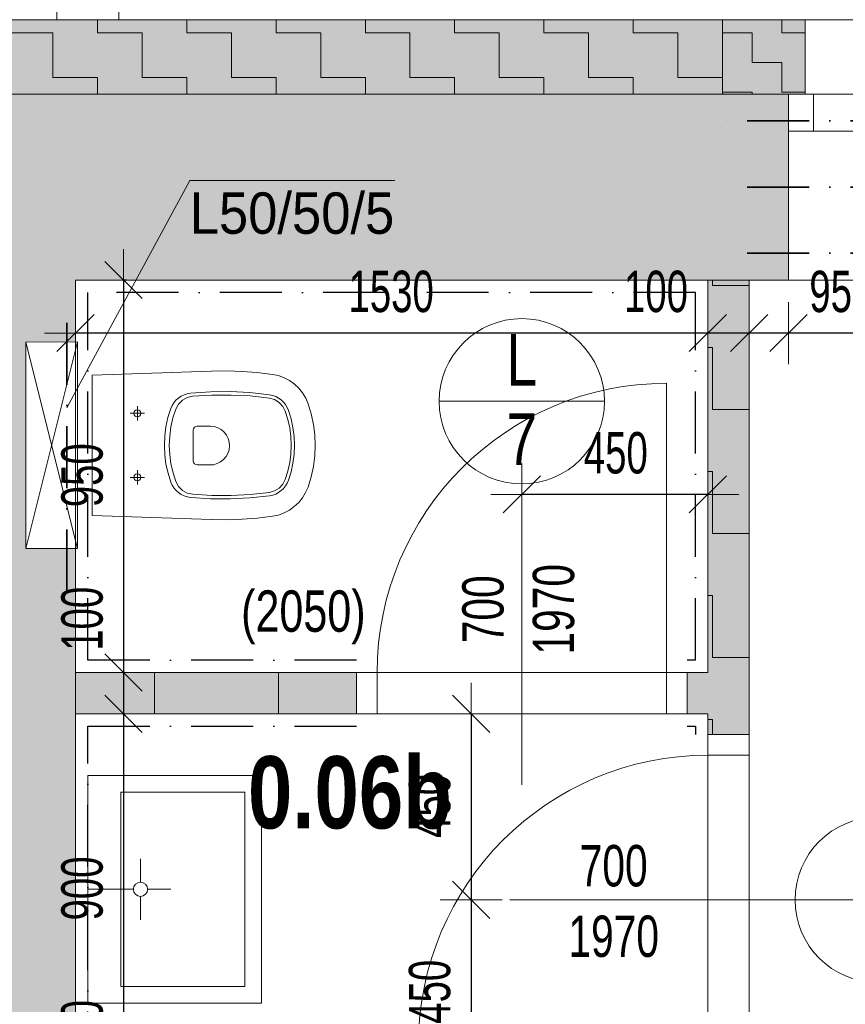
# Model space of a CAD drawing. Header units: millimetres. Extents: x -97971 to 48677, y -63570 to -5533.
# Tile 15 of 65: x -79676 to -77678, y -11639 to -9256. Entities that reach past the tile are written whole.
import ezdxf

# ---------------------------------------------------------------- set-up
doc = ezdxf.new("R2010")
doc.units = ezdxf.units.MM
doc.header["$PDMODE"] = 65
doc.linetypes.add('Carkovana 2x_1', pattern=[200, 150, -50])
doc.linetypes.add('Cerchovana_1', pattern=[250, 150, -50, 0, -50])
for name, color, linetype, lineweight in [('XR$1$1.PP - NÁVRH_1', 7, 'Continuous', 25), ('XR$2$KOTY_1', 7, 'Continuous', 25), ('XR$3$ZAŘIZOVÁKY_1', 7, 'Continuous', 25), ('XR$4$VÝPLNĚ_1', 7, 'Continuous', 25), ('XR$6$VÝROBKY ___1', 7, 'Continuous', 25), ('XR$7$FILING ___1', 7, 'Continuous', 25)]:
    doc.layers.add(name, color=color, linetype=linetype, lineweight=lineweight)
doc.styles.add('ARIAL', font='ARIAL.TTF')
doc.styles.add('Arial Black', font='Arial Black')
doc.styles.add('ARIALNARROW', font='ARIALN.TTF')
doc.dimstyles.new('DIMSTYLE_3', dxfattribs={"dimtxt": 100, "dimasz": 150, "dimexe": 0, "dimexo": 0, "dimgap": 50, "dimtad": 2, "dimdec": 0, "dimrnd": 5, "dimzin": 12, "dimdsep": 46, "dimtxsty": 'ARIALNARROW', "dimblk1": 'ALL_ML_STRICH', "dimblk2": 'ALL_ML_STRICH', "dimsah": 1, "dimcen": 0, "dimclrd": 6, "dimclre": 6, "dimclrt": 6, "dimadec": 0, "dimazin": 0, "dimtfac": 1, "dimtdec": 0, "dimtix": 1, "dimtmove": 2, "dimatfit": 3, "dimfxl": 0, "dimtzin": 0, "dimlwd": 0, "dimlwe": 13, "dimarcsym": 0})
doc.dimstyles.new('DIMSTYLE_5', dxfattribs={"dimtxt": 100, "dimasz": 150, "dimexe": 0, "dimexo": 0, "dimgap": 50, "dimtad": 2, "dimdec": 0, "dimrnd": 5, "dimzin": 12, "dimdsep": 46, "dimtxsty": 'ARIALNARROW', "dimblk1": 'ALL_ML_STRICH', "dimblk2": 'ALL_ML_STRICH', "dimsah": 1, "dimcen": 0, "dimclrd": 6, "dimclre": 6, "dimclrt": 6, "dimadec": 0, "dimazin": 0, "dimtfac": 1, "dimtdec": 0, "dimtix": 1, "dimtmove": 2, "dimatfit": 3, "dimfxl": 0, "dimtvp": 1.2, "dimtzin": 0, "dimlwd": 0, "dimlwe": 13, "dimarcsym": 0})
pattern_1 = [(0, (300, 300), (150, 150), [150, -150]), (90, (300, 300), (-150, 150), [150, -150])]
pattern_2 = [(0, (216, 216), (108, 108), [108, -108]), (90, (216, 216), (-108, 108), [108, -108])]

# ---------------------------------------------------------------- blocks, each defined once
blk = doc.blocks.new('ALL_ML_STRICH')
at = {"color": 0, "linetype": 'ByBlock', "lineweight": -2}
for p, q in [((0, -0.5), (0, 0.5)), ((-0.3, -0.3), (0.3, 0.3)), ((-1, 0), (0.5, 0))]:
    blk.add_line(p, q, dxfattribs=at)
blk = doc.blocks.new('*D237')
at = {"layer": 'DEFPOINTS', "color": 6, "linetype": 'Continuous', "lineweight": 13}
for p in [(-79424.9, -9886.3), (-79018.2, -9886.3), (-79027, -10836.3)]:
    blk.add_point(p, dxfattribs=at)
at = {"layer": 'XR$2$KOTY_1', "color": 6, "linetype": 'Continuous', "lineweight": -2}
for p, q in [((-79418.2, -9886.3), (-79424.9, -9886.3)), ((-79424.9, -9886.3), (-79424.9, -10836.3)), ((-79427, -10836.3), (-79424.9, -10836.3))]:
    blk.add_line(p, q, dxfattribs=at)
at = {"layer": 'XR$2$KOTY_1', "color": 6, "linetype": 'Continuous', "lineweight": 13, "xscale": 150, "yscale": 150, "zscale": 150}
for p, rotation in [((-79424.9, -9886.3), 90), ((-79424.9, -10836.3), 270)]:
    blk.add_blockref('ALL_ML_STRICH', p, dxfattribs=dict(at, rotation=rotation))
at = {"layer": 'XR$2$KOTY_1', "color": 6, "linetype": 'Continuous', "lineweight": 13, "insert": (-79524.9, -10358.8), "char_height": 100, "width": 243.429, "attachment_point": 5, "rotation": 90, "style": 'ARIALNARROW'}
blk.add_mtext('\\W0.81;\\A1;{950}', dxfattribs=at)
blk = doc.blocks.new('*D238')
at = {"layer": 'DEFPOINTS', "color": 6, "linetype": 'Continuous', "lineweight": 13}
for p in [(-79424.9, -10836.3), (-79027, -10836.3), (-79027, -10936.3)]:
    blk.add_point(p, dxfattribs=at)
at = {"layer": 'XR$2$KOTY_1', "color": 6, "linetype": 'Continuous', "lineweight": -2}
for p, q in [((-79427, -10836.3), (-79424.9, -10836.3)), ((-79424.9, -10836.3), (-79424.9, -10936.3)), ((-79427, -10936.3), (-79424.9, -10936.3))]:
    blk.add_line(p, q, dxfattribs=at)
at = {"layer": 'XR$2$KOTY_1', "color": 6, "linetype": 'Continuous', "lineweight": 13, "xscale": 150, "yscale": 150, "zscale": 150}
for p, rotation in [((-79424.9, -10836.3), 90), ((-79424.9, -10936.3), 270)]:
    blk.add_blockref('ALL_ML_STRICH', p, dxfattribs=dict(at, rotation=rotation))
at = {"layer": 'XR$2$KOTY_1', "color": 6, "linetype": 'Continuous', "lineweight": 13, "insert": (-79524.9, -10706.1), "char_height": 100, "width": 243.429, "attachment_point": 5, "rotation": 90, "style": 'ARIALNARROW'}
blk.add_mtext('\\W0.81;\\A1;{100}', dxfattribs=at)
blk = doc.blocks.new('*D239')
at = {"layer": 'DEFPOINTS', "color": 6, "linetype": 'Continuous', "lineweight": 13}
for p in [(-79424.9, -10936.3), (-79027, -10936.3), (-79027, -11836.3)]:
    blk.add_point(p, dxfattribs=at)
at = {"layer": 'XR$2$KOTY_1', "color": 6, "linetype": 'Continuous', "lineweight": -2}
for p, q in [((-79427, -10936.3), (-79424.9, -10936.3)), ((-79424.9, -10936.3), (-79424.9, -11836.3)), ((-79427, -11836.3), (-79424.9, -11836.3))]:
    blk.add_line(p, q, dxfattribs=at)
at = {"layer": 'XR$2$KOTY_1', "color": 6, "linetype": 'Continuous', "lineweight": 13, "xscale": 150, "yscale": 150, "zscale": 150}
for p, rotation in [((-79424.9, -10936.3), 90), ((-79424.9, -11836.3), 270)]:
    blk.add_blockref('ALL_ML_STRICH', p, dxfattribs=dict(at, rotation=rotation))
at = {"layer": 'XR$2$KOTY_1', "color": 6, "linetype": 'Continuous', "lineweight": 13, "insert": (-79524.9, -11358.8), "char_height": 100, "width": 243.429, "attachment_point": 5, "rotation": 90, "style": 'ARIALNARROW'}
blk.add_mtext('\\W0.81;\\A1;{900}', dxfattribs=at)
blk = doc.blocks.new('*D240')
at = {"layer": 'DEFPOINTS', "color": 6, "linetype": 'Continuous', "lineweight": 13}
for p in [(-79424.9, -11836.3), (-79027, -11836.3), (-79027, -11936.3)]:
    blk.add_point(p, dxfattribs=at)
at = {"layer": 'XR$2$KOTY_1', "color": 6, "linetype": 'Continuous', "lineweight": -2}
for p, q in [((-79427, -11836.3), (-79424.9, -11836.3)), ((-79424.9, -11836.3), (-79424.9, -11936.3)), ((-79427, -11936.3), (-79424.9, -11936.3))]:
    blk.add_line(p, q, dxfattribs=at)
at = {"layer": 'XR$2$KOTY_1', "color": 6, "linetype": 'Continuous', "lineweight": 13, "xscale": 150, "yscale": 150, "zscale": 150}
for p, rotation in [((-79424.9, -11836.3), 90), ((-79424.9, -11936.3), 270)]:
    blk.add_blockref('ALL_ML_STRICH', p, dxfattribs=dict(at, rotation=rotation))
at = {"layer": 'XR$2$KOTY_1', "color": 6, "linetype": 'Continuous', "lineweight": 13, "insert": (-79524.9, -11706.1), "char_height": 100, "width": 243.429, "attachment_point": 5, "rotation": 90, "style": 'ARIALNARROW'}
blk.add_mtext('\\W0.81;\\A1;{100}', dxfattribs=at)
blk = doc.blocks.new('*D262')
at = {"layer": 'DEFPOINTS', "color": 6, "linetype": 'Continuous', "lineweight": 13}
for p in [(-71886.3, -7250), (-71886.3, -9256.3), (-79991.3, -9436.3)]:
    blk.add_point(p, dxfattribs=at)
at = {"layer": 'XR$2$KOTY_1', "color": 6, "linetype": 'Continuous', "lineweight": -2}
for p, q in [((-79991.3, -7538.2), (-79991.3, -7250)), ((-71886.3, -7250), (-79991.3, -7250)), ((-71886.3, -7538.2), (-71886.3, -7250))]:
    blk.add_line(p, q, dxfattribs=at)
at = {"layer": 'XR$2$KOTY_1', "color": 6, "linetype": 'Continuous', "lineweight": 13, "xscale": 150, "yscale": 150, "zscale": 150}
for p, rotation in [((-79991.3, -7250), 180), ((-71886.3, -7250), 360)]:
    blk.add_blockref('ALL_ML_STRICH', p, dxfattribs=dict(at, rotation=rotation))
at = {"layer": 'XR$2$KOTY_1', "color": 6, "linetype": 'Continuous', "lineweight": 13, "insert": (-75939.9, -7150), "char_height": 100, "width": 324.571, "attachment_point": 5, "style": 'ARIALNARROW'}
blk.add_mtext('\\W0.81;\\A1;{8105}', dxfattribs=at)
blk = doc.blocks.new('*D297')
at = {"layer": 'DEFPOINTS', "color": 6, "linetype": 'Continuous', "lineweight": 13}
for p in [(-76965.7, -7712.7), (-77815.7, -9886.3), (-76965.7, -9886.3)]:
    blk.add_point(p, dxfattribs=at)
at = {"layer": 'XR$2$KOTY_1', "color": 6, "linetype": 'Continuous', "lineweight": -2}
for p, q in [((-77815.7, -8262.3), (-77815.7, -7712.7)), ((-76965.7, -7712.7), (-77815.7, -7712.7)), ((-76965.7, -8262.3), (-76965.7, -7712.7))]:
    blk.add_line(p, q, dxfattribs=at)
at = {"layer": 'XR$2$KOTY_1', "color": 6, "linetype": 'Continuous', "lineweight": 13, "xscale": 150, "yscale": 150, "zscale": 150}
for p, rotation in [((-77815.7, -7712.7), 180), ((-76965.7, -7712.7), 360)]:
    blk.add_blockref('ALL_ML_STRICH', p, dxfattribs=dict(at, rotation=rotation))
at = {"layer": 'XR$2$KOTY_1', "color": 6, "linetype": 'Continuous', "lineweight": 13, "insert": (-77388.2, -7612.7), "char_height": 100, "width": 243.429, "attachment_point": 5, "style": 'ARIALNARROW'}
blk.add_mtext('\\W0.81;\\A1;{850}', dxfattribs=at)
at = {"layer": 'XR$2$KOTY_1', "color": 6, "linetype": 'Continuous', "lineweight": 13, "insert": (-77669.9, -7962.7), "char_height": 100, "width": 5, "attachment_point": 1, "rotation": 180, "line_spacing_factor": 0.60241, "style": 'ARIALNARROW'}
blk.add_mtext('\\W0.81;1150(1250)', dxfattribs=at)
blk = doc.blocks.new('*D298')
at = {"layer": 'DEFPOINTS', "color": 6, "linetype": 'Continuous', "lineweight": 13}
for p in [(-77815.7, -7712.7), (-79991.3, -9436.3), (-77815.7, -9886.3)]:
    blk.add_point(p, dxfattribs=at)
at = {"layer": 'XR$2$KOTY_1', "color": 6, "linetype": 'Continuous', "lineweight": -2}
for p, q in [((-79991.3, -8262.3), (-79991.3, -7712.7)), ((-77815.7, -7712.7), (-79991.3, -7712.7)), ((-77815.7, -8262.3), (-77815.7, -7712.7))]:
    blk.add_line(p, q, dxfattribs=at)
at = {"layer": 'XR$2$KOTY_1', "color": 6, "linetype": 'Continuous', "lineweight": 13, "xscale": 150, "yscale": 150, "zscale": 150}
for p, rotation in [((-79991.3, -7712.7), 180), ((-77815.7, -7712.7), 360)]:
    blk.add_blockref('ALL_ML_STRICH', p, dxfattribs=dict(at, rotation=rotation))
at = {"layer": 'XR$2$KOTY_1', "color": 6, "linetype": 'Continuous', "lineweight": 13, "insert": (-78904.6, -7612.7), "char_height": 100, "width": 324.571, "attachment_point": 5, "style": 'ARIALNARROW'}
blk.add_mtext('\\W0.81;\\A1;{2175}', dxfattribs=at)
blk = doc.blocks.new('*D330')
at = {"layer": 'DEFPOINTS', "color": 6, "linetype": 'Continuous', "lineweight": 13}
for p in [(-78583.8, -10936.3), (-78461.3, -10936.3), (-78489.9, -11386.3)]:
    blk.add_point(p, dxfattribs=at)
at = {"layer": 'XR$2$KOTY_1', "color": 6, "linetype": 'Continuous', "lineweight": -2}
for p, q in [((-78583.8, -10936.3), (-78583.8, -10936.3)), ((-78583.8, -10936.3), (-78583.8, -11386.3)), ((-78583.8, -11386.3), (-78583.8, -11386.3))]:
    blk.add_line(p, q, dxfattribs=at)
at = {"layer": 'XR$2$KOTY_1', "color": 6, "linetype": 'Continuous', "lineweight": 13, "xscale": 150, "yscale": 150, "zscale": 150}
for p, rotation in [((-78583.8, -10936.3), 90), ((-78583.8, -11386.3), 270)]:
    blk.add_blockref('ALL_ML_STRICH', p, dxfattribs=dict(at, rotation=rotation))
at = {"layer": 'XR$2$KOTY_1', "color": 6, "linetype": 'Continuous', "lineweight": 13, "insert": (-78683.8, -11158.8), "char_height": 100, "width": 243.429, "attachment_point": 5, "rotation": 90, "style": 'ARIALNARROW'}
blk.add_mtext('\\W0.81;\\A1;{450}', dxfattribs=at)
blk = doc.blocks.new('*D331')
at = {"layer": 'DEFPOINTS', "color": 6, "linetype": 'Continuous', "lineweight": 13}
for p in [(-78583.8, -11386.3), (-78489.9, -11386.3), (-78482.8, -11836.3)]:
    blk.add_point(p, dxfattribs=at)
at = {"layer": 'XR$2$KOTY_1', "color": 6, "linetype": 'Continuous', "lineweight": -2}
for p, q in [((-78583.8, -11386.3), (-78583.8, -11386.3)), ((-78583.8, -11386.3), (-78583.8, -11836.3)), ((-78583.8, -11836.3), (-78583.8, -11836.3))]:
    blk.add_line(p, q, dxfattribs=at)
at = {"layer": 'XR$2$KOTY_1', "color": 6, "linetype": 'Continuous', "lineweight": 13, "xscale": 150, "yscale": 150, "zscale": 150}
for p, rotation in [((-78583.8, -11386.3), 90), ((-78583.8, -11836.3), 270)]:
    blk.add_blockref('ALL_ML_STRICH', p, dxfattribs=dict(at, rotation=rotation))
at = {"layer": 'XR$2$KOTY_1', "color": 6, "linetype": 'Continuous', "lineweight": 13, "insert": (-78683.8, -11608.8), "char_height": 100, "width": 243.429, "attachment_point": 5, "rotation": 90, "style": 'ARIALNARROW'}
blk.add_mtext('\\W0.81;\\A1;{450}', dxfattribs=at)
blk = doc.blocks.new('*D332')
at = {"layer": 'DEFPOINTS', "color": 6, "linetype": 'Continuous', "lineweight": 13}
for p in [(-78011.3, -10377.5), (-78461.3, -10393.3), (-78011.3, -10405.1)]:
    blk.add_point(p, dxfattribs=at)
at = {"layer": 'XR$2$KOTY_1', "color": 6, "linetype": 'Continuous', "lineweight": -2}
for p, q in [((-78461.3, -10405.1), (-78461.3, -10405.1)), ((-78011.3, -10405.1), (-78461.3, -10405.1)), ((-78011.3, -10405.1), (-78011.3, -10405.1))]:
    blk.add_line(p, q, dxfattribs=at)
at = {"layer": 'XR$2$KOTY_1', "color": 6, "linetype": 'Continuous', "lineweight": 13, "xscale": 150, "yscale": 150, "zscale": 150}
for p, rotation in [((-78461.3, -10405.1), 180), ((-78011.3, -10405.1), 360)]:
    blk.add_blockref('ALL_ML_STRICH', p, dxfattribs=dict(at, rotation=rotation))
at = {"layer": 'XR$2$KOTY_1', "color": 6, "linetype": 'Continuous', "lineweight": 13, "insert": (-78233.8, -10305.1), "char_height": 100, "width": 243.429, "attachment_point": 5, "style": 'ARIALNARROW'}
blk.add_mtext('\\W0.81;\\A1;{450}', dxfattribs=at)
blk = doc.blocks.new('*D355')
at = {"layer": 'DEFPOINTS', "color": 6, "linetype": 'Continuous', "lineweight": 13}
for p in [(-77815.7, -9886.3), (-76965.7, -9886.3), (-76965.7, -10014.6)]:
    blk.add_point(p, dxfattribs=at)
at = {"layer": 'XR$2$KOTY_1', "color": 6, "linetype": 'Continuous', "lineweight": -2}
for p, q in [((-77815.7, -10014.6), (-77815.7, -10014.6)), ((-76965.7, -10014.6), (-77815.7, -10014.6)), ((-76965.7, -10014.6), (-76965.7, -10014.6))]:
    blk.add_line(p, q, dxfattribs=at)
at = {"layer": 'XR$2$KOTY_1', "color": 6, "linetype": 'Continuous', "lineweight": 13, "xscale": 150, "yscale": 150, "zscale": 150}
for p, rotation in [((-77815.7, -10014.6), 180), ((-76965.7, -10014.6), 360)]:
    blk.add_blockref('ALL_ML_STRICH', p, dxfattribs=dict(at, rotation=rotation))
at = {"layer": 'XR$2$KOTY_1', "color": 6, "linetype": 'Continuous', "lineweight": 13, "insert": (-77388.2, -9914.6), "char_height": 100, "width": 243.429, "attachment_point": 5, "style": 'ARIALNARROW'}
blk.add_mtext('\\W0.81;\\A1;{850}', dxfattribs=at)
blk = doc.blocks.new('*D356')
at = {"layer": 'DEFPOINTS', "color": 6, "linetype": 'Continuous', "lineweight": 13}
for p in [(-77911.3, -9886.3), (-77815.7, -9886.3), (-77815.7, -10014.6)]:
    blk.add_point(p, dxfattribs=at)
at = {"layer": 'XR$2$KOTY_1', "color": 6, "linetype": 'Continuous', "lineweight": -2}
for p, q in [((-77911.3, -10014.6), (-77911.3, -10014.6)), ((-77815.7, -10014.6), (-77911.3, -10014.6)), ((-77815.7, -10014.6), (-77815.7, -10014.6))]:
    blk.add_line(p, q, dxfattribs=at)
at = {"layer": 'XR$2$KOTY_1', "color": 6, "linetype": 'Continuous', "lineweight": 13, "xscale": 150, "yscale": 150, "zscale": 150}
for p, rotation in [((-77911.3, -10014.6), 180), ((-77815.7, -10014.6), 360)]:
    blk.add_blockref('ALL_ML_STRICH', p, dxfattribs=dict(at, rotation=rotation))
at = {"layer": 'XR$2$KOTY_1', "color": 6, "linetype": 'Continuous', "lineweight": 13, "insert": (-77713.9, -9914.6), "char_height": 100, "width": 162.286, "attachment_point": 5, "style": 'ARIALNARROW'}
blk.add_mtext('\\W0.81;\\A1;{95}', dxfattribs=at)
blk = doc.blocks.new('*D357')
at = {"layer": 'DEFPOINTS', "color": 6, "linetype": 'Continuous', "lineweight": 13}
for p in [(-78011.3, -9886.3), (-77911.3, -9886.3), (-77911.3, -10014.6)]:
    blk.add_point(p, dxfattribs=at)
at = {"layer": 'XR$2$KOTY_1', "color": 6, "linetype": 'Continuous', "lineweight": -2}
for p, q in [((-78011.3, -10014.6), (-78011.3, -10014.6)), ((-77911.3, -10014.6), (-78011.3, -10014.6)), ((-77911.3, -10014.6), (-77911.3, -10014.6))]:
    blk.add_line(p, q, dxfattribs=at)
at = {"layer": 'XR$2$KOTY_1', "color": 6, "linetype": 'Continuous', "lineweight": 13, "xscale": 150, "yscale": 150, "zscale": 150}
for p, rotation in [((-78011.3, -10014.6), 180), ((-77911.3, -10014.6), 360)]:
    blk.add_blockref('ALL_ML_STRICH', p, dxfattribs=dict(at, rotation=rotation))
at = {"layer": 'XR$2$KOTY_1', "color": 6, "linetype": 'Continuous', "lineweight": 13, "insert": (-78136.5, -9914.6), "char_height": 100, "width": 243.429, "attachment_point": 5, "style": 'ARIALNARROW'}
blk.add_mtext('\\W0.81;\\A1;{100}', dxfattribs=at)
blk = doc.blocks.new('*D358')
at = {"layer": 'DEFPOINTS', "color": 6, "linetype": 'Continuous', "lineweight": 13}
for p in [(-79541.3, -9886.3), (-78011.3, -9886.3), (-78011.3, -10014.6)]:
    blk.add_point(p, dxfattribs=at)
at = {"layer": 'XR$2$KOTY_1', "color": 6, "linetype": 'Continuous', "lineweight": -2}
for p, q in [((-79541.3, -10014.6), (-79541.3, -10014.6)), ((-78011.3, -10014.6), (-79541.3, -10014.6)), ((-78011.3, -10014.6), (-78011.3, -10014.6))]:
    blk.add_line(p, q, dxfattribs=at)
at = {"layer": 'XR$2$KOTY_1', "color": 6, "linetype": 'Continuous', "lineweight": 13, "xscale": 150, "yscale": 150, "zscale": 150}
for p, rotation in [((-79541.3, -10014.6), 180), ((-78011.3, -10014.6), 360)]:
    blk.add_blockref('ALL_ML_STRICH', p, dxfattribs=dict(at, rotation=rotation))
at = {"layer": 'XR$2$KOTY_1', "color": 6, "linetype": 'Continuous', "lineweight": 13, "insert": (-78777.4, -9914.6), "char_height": 100, "width": 324.571, "attachment_point": 5, "style": 'ARIALNARROW'}
blk.add_mtext('\\W0.81;\\A1;{1530}', dxfattribs=at)
blk = doc.blocks.new('KOMPLEXNÍ OBJEKT_38')
at = {"layer": 'XR$3$ZAŘIZOVÁKY_1', "color": 251, "linetype": 'Continuous', "lineweight": 13}
for p, q in [((-79511.3, -11636.1), (-79511.3, -11085.4)), ((-79511.3, -11085.4), (-79167.3, -11085.4)), ((-79511.3, -11085.4), (-79091.3, -11085.4)), ((-79091.3, -11085.4), (-79091.3, -11636.1)), ((-79131.3, -11125.4), (-79431.3, -11125.4)), ((-79431.3, -11125.4), (-79431.3, -11596.1)), ((-79131.3, -11596.1), (-79131.3, -11125.4)), ((-79384.1, -11343.6), (-79384.1, -11286.9)), ((-79401.3, -11360.8), (-79511.3, -11360.8)), ((-79366.9, -11360.8), (-79310.2, -11360.8)), ((-79384.1, -11378), (-79384.1, -11434.6)), ((-79431.3, -11596.1), (-79131.3, -11596.1)), ((-79511.3, -11636.1), (-79091.3, -11636.1))]:
    blk.add_line(p, q, dxfattribs=at)
blk.add_arc((-79384.1, -11360.8), 17.2, 90.00000002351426, 89.9999827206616, dxfattribs=at)
blk = doc.blocks.new('KOMPLEXNÍ OBJEKT_40')
at = {"layer": 'XR$3$ZAŘIZOVÁKY_1', "color": 251, "linetype": 'Continuous', "lineweight": 13}
blk.add_line((-79501.3, -10116.3), (-79501.3, -10456.4), dxfattribs=at)
for points in [[(-79501.3, -10456.4), (-79212.1, -10465.9), (-79175.2, -10466.3), (-79138.3, -10465.1), (-79101.4, -10462.3), (-79064.8, -10458), (-79050.4, -10455), (-79036.7, -10450.1), (-79023.7, -10443.3), (-79011.8, -10434.8), (-79001.1, -10424.8), (-78991.9, -10413.4), (-78984.4, -10400.9), (-78978.6, -10387.5), (-78971.1, -10362.8), (-78965.7, -10337.6), (-78962.5, -10312.1), (-78961.4, -10286.3), (-78961.2, -10286.9), (-78962.3, -10261.1), (-78965.6, -10235.6), (-78971, -10210.4), (-78978.5, -10185.7), (-78984.2, -10172.2), (-78991.7, -10159.6), (-79000.9, -10148.1), (-79011.6, -10138), (-79023.6, -10129.5), (-79036.6, -10122.7), (-79050.4, -10117.7), (-79064.8, -10114.7), (-79101.4, -10110.3), (-79138.3, -10107.6), (-79175.2, -10106.4), (-79212.1, -10106.8), (-79501.3, -10116.3)], [(-79391.6, -10191.3), (-79391.6, -10208.9), (-79391.6, -10226.5)], [(-79374, -10208.9), (-79391.6, -10208.9), (-79409.3, -10208.9)], [(-79391.8, -10200.2), (-79395.1, -10200.9), (-79397.8, -10202.8), (-79399.6, -10205.6), (-79400.3, -10208.9), (-79399.6, -10212.2), (-79397.8, -10215), (-79395, -10216.8), (-79391.7, -10217.5), (-79388.4, -10216.8), (-79385.6, -10215), (-79383.7, -10212.2), (-79383, -10208.9), (-79383.7, -10205.6), (-79385.6, -10202.8), (-79388.4, -10200.9), (-79391.7, -10200.2), (-79391.8, -10200.2)], [(-79374, -10363.9), (-79391.6, -10363.9), (-79409.2, -10363.9)], [(-79391.8, -10355.2), (-79395.1, -10355.9), (-79397.8, -10357.8), (-79399.6, -10360.6), (-79400.3, -10363.9), (-79399.6, -10367.2), (-79397.7, -10370), (-79394.9, -10371.8), (-79391.6, -10372.5), (-79388.4, -10371.8), (-79385.6, -10370), (-79383.7, -10367.2), (-79383, -10363.9), (-79383.7, -10360.6), (-79385.6, -10357.8), (-79388.4, -10355.9), (-79391.6, -10355.2), (-79391.8, -10355.2)], [(-79391.6, -10346.3), (-79391.6, -10363.9), (-79391.6, -10381.5)]]:
    blk.add_lwpolyline(points, dxfattribs=at)
for points in [[(-79071.7, -10164.2), (-79119.3, -10158.9), (-79167.1, -10156.5), (-79215, -10157), (-79262.8, -10160.2), (-79270.7, -10161.5), (-79278.3, -10164), (-79285.5, -10167.5), (-79292.2, -10171.9), (-79298.1, -10177.3), (-79303.3, -10183.4), (-79307.5, -10190.2), (-79310.8, -10197.5), (-79317.6, -10219.2), (-79322.5, -10241.3), (-79325.4, -10263.8), (-79326.3, -10286.5), (-79325.3, -10309.1), (-79322.3, -10331.6), (-79317.4, -10353.7), (-79310.5, -10375.3), (-79307.3, -10382.6), (-79303, -10389.4), (-79297.8, -10395.5), (-79291.9, -10400.8), (-79285.2, -10405.3), (-79278, -10408.7), (-79270.4, -10411.2), (-79262.5, -10412.5), (-79214.8, -10415.7), (-79167, -10416.1), (-79119.2, -10413.7), (-79071.7, -10408.5), (-79064, -10406.9), (-79056.7, -10404.3), (-79049.8, -10400.6), (-79043.5, -10396.1), (-79037.8, -10390.8), (-79032.9, -10384.7), (-79028.9, -10378.1), (-79025.8, -10370.9), (-79019.5, -10350.3), (-79015, -10329.2), (-79012.3, -10307.9), (-79011.4, -10286.3), (-79012.3, -10264.8), (-79015, -10243.4), (-79019.5, -10222.4), (-79025.8, -10201.7), (-79028.9, -10194.6), (-79032.9, -10187.9), (-79037.8, -10181.9), (-79043.5, -10176.5), (-79049.8, -10172), (-79056.7, -10168.4), (-79064.1, -10165.8), (-79071.7, -10164.2)], [(-79257.9, -10167.8), (-79271, -10170.9), (-79282.6, -10177.4), (-79292, -10186.9), (-79298.4, -10198.7), (-79305.4, -10220), (-79310.4, -10241.8), (-79313.4, -10264), (-79314.3, -10286.4), (-79313.3, -10308.8), (-79310.2, -10331), (-79305.2, -10352.9), (-79298.1, -10374.2), (-79291.7, -10385.9), (-79282.3, -10395.3), (-79270.7, -10401.9), (-79257.7, -10404.9), (-79211.3, -10407.8), (-79164.8, -10408.1), (-79118.4, -10405.6), (-79072.2, -10400.5), (-79059.6, -10396.9), (-79048.5, -10390.1), (-79039.6, -10380.6), (-79033.6, -10369), (-79027.4, -10348.8), (-79023, -10328.3), (-79020.3, -10307.4), (-79019.4, -10286.3), (-79020.3, -10265.3), (-79023, -10244.4), (-79027.4, -10223.8), (-79033.6, -10203.7), (-79039.6, -10192.1), (-79048.5, -10182.6), (-79059.6, -10175.7), (-79072.2, -10172.2), (-79118.4, -10167), (-79164.9, -10164.6), (-79211.5, -10164.8), (-79257.9, -10167.8)], [(-79256.5, -10323.9), (-79255.8, -10327.7), (-79253.6, -10331), (-79250.3, -10333.1), (-79246.5, -10333.9), (-79216.6, -10333.9), (-79207.4, -10333.2), (-79198.5, -10330.7), (-79190.3, -10326.5), (-79183.1, -10320.8), (-79177, -10313.8), (-79172.5, -10305.8), (-79169.7, -10297), (-79168.6, -10287.9), (-79169.3, -10278.7), (-79171.8, -10269.8), (-79175.9, -10261.6), (-79181.7, -10254.3), (-79188.7, -10248.3), (-79196.7, -10243.8), (-79205.4, -10241), (-79214.6, -10239.9), (-79216.6, -10239.9), (-79246.5, -10239.9), (-79250.3, -10240.6), (-79253.6, -10242.8), (-79255.8, -10246.1), (-79256.5, -10249.9), (-79256.5, -10323.9)]]:
    blk.add_lwpolyline(points, close=True, dxfattribs=at)
blk = doc.blocks.new('KOMPLEXNÍ OBJEKT_41')
at = {"layer": 'XR$3$ZAŘIZOVÁKY_1', "color": 251, "linetype": 'Continuous', "lineweight": 13}
for p, q in [((-79536.3, -10036.3), (-79661.3, -10036.4)), ((-79661.3, -10536.4), (-79536.3, -10036.3)), ((-79536.3, -10536.3), (-79661.3, -10036.4)), ((-79661.3, -10036.4), (-79661.3, -10536.4)), ((-79536.3, -10036.3), (-79536.3, -10536.3)), ((-79536.3, -10536.3), (-79661.3, -10536.4))]:
    blk.add_line(p, q, dxfattribs=at)
blk = doc.blocks.new('KOMPLEXNÍ OBJEKT_59')
at = {"layer": 'XR$4$VÝPLNĚ_1', "color": 132, "linetype": 'Continuous', "lineweight": 13}
for p, q in [((-78111.3, -10136.3), (-78111.3, -10936.3)), ((-78461.3, -10379.8), (-78461.3, -11107.8)), ((-78861.3, -10836.3), (-78061.3, -10836.3)), ((-78811.3, -10936.3), (-78811.3, -10836.3)), ((-78861.3, -10936.3), (-78061.3, -10936.3))]:
    blk.add_line(p, q, dxfattribs=at)
blk.add_arc((-78111.3, -10836.3), 700, 90, 180, dxfattribs=at)
blk = doc.blocks.new('KOMPLEXNÍ OBJEKT_60')
at = {"layer": 'XR$4$VÝPLNĚ_1', "color": 132, "linetype": 'Continuous', "lineweight": 13}
for p, q in [((-78011.3, -10986.3), (-78011.3, -11786.3)), ((-77911.3, -10986.3), (-77911.3, -11786.3)), ((-77911.3, -11036.3), (-78011.3, -11036.3)), ((-78489.9, -11386.3), (-77799.9, -11386.3)), ((-78711.3, -11736.3), (-77911.3, -11736.3))]:
    blk.add_line(p, q, dxfattribs=at)
blk.add_arc((-78011.3, -11736.3), 700, 90, 180, dxfattribs=at)

msp = doc.modelspace()

# ---------------------------------------------------------------- hatches: boundary and pattern name
at = {"layer": 'XR$7$FILING ___1', "linetype": 'Continuous', "lineweight": 13}
for color, points in [(11, [(-80171.3, -9914.7), (-80171.3, -11326.3), (-80145.9, -11326.3), (-80145.9, -11506.3), (-79991.3, -11506.3), (-79991.3, -9436.3), (-79586.3, -9436.3), (-79586.3, -9256.3), (-80171.3, -9256.3), (-80171.3, -9436.3), (-80171.3, -9914.7)]), (11, [(-79586.3, -9256.3), (-79586.3, -9436.3), (-77975.7, -9436.3), (-77975.7, -9256.3)]), (191, [(-77975.7, -9436.3), (-77775.7, -9436.3), (-77775.7, -9256.3), (-77975.7, -9256.3)]), (11, [(-78061.3, -10936.3), (-78011.3, -10936.3), (-78011.3, -10986.3), (-77911.3, -10986.3), (-77911.3, -9886.3), (-78011.3, -9886.3), (-78011.3, -10836.3), (-78061.3, -10836.3)]), (11, [(-78861.3, -10836.3), (-79541.3, -10836.3), (-79541.3, -10936.3), (-78861.3, -10936.3)])]:
    msp.add_hatch(color=color, dxfattribs=at).paths.add_polyline_path(points, flags=0)
h = msp.add_hatch(dxfattribs=at)
h.set_pattern_fill('VZOR', scale=108, style=0, pattern_type=2)
h.set_pattern_definition(pattern_2)
h.paths.add_polyline_path([(-80171.3, -9914.7), (-80171.3, -11326.3), (-80145.9, -11326.3), (-80145.9, -11506.3), (-79991.3, -11506.3), (-79991.3, -9436.3), (-79586.3, -9436.3), (-79586.3, -9256.3), (-80171.3, -9256.3), (-80171.3, -9436.3), (-80171.3, -9914.7)], flags=0)
h = msp.add_hatch(dxfattribs=at)
h.set_pattern_fill('VZOR', scale=108, style=0, pattern_type=2)
h.set_pattern_definition(pattern_2)
h.paths.add_polyline_path([(-79586.3, -9256.3), (-79586.3, -9436.3), (-77975.7, -9436.3), (-77975.7, -9256.3)], flags=0)
h = msp.add_hatch(dxfattribs=at)
h.set_pattern_fill('VZOR', scale=72, style=0, pattern_type=2)
h.set_pattern_definition([(0, (144, 144), (72, 72), [72, -72]), (90, (144, 144), (-72, 72), [72, -72])])
h.paths.add_polyline_path([(-77975.7, -9436.3), (-77775.7, -9436.3), (-77775.7, -9256.3), (-77975.7, -9256.3)], flags=0)
at = {"layer": 'XR$7$FILING ___1', "linetype": 'Carkovana 2x_1', "lineweight": 50}
msp.add_hatch(color=254, dxfattribs=at).paths.add_polyline_path([(-79661.3, -10536.3), (-79661.3, -10536.3), (-79661.3, -10036.4), (-79541.3, -10036.3), (-79541.3, -9886.3), (-77815.7, -9886.3), (-77815.7, -9436.3), (-79991.3, -9436.3), (-79991.3, -11506.3), (-80316.3, -11506.3), (-80316.3, -11956.3), (-79541.3, -11956.3), (-79541.3, -10536.3), (-79661.3, -10536.4)])
at = {"layer": 'XR$7$FILING ___1', "linetype": 'Continuous', "lineweight": 13}
h = msp.add_hatch(dxfattribs=at)
h.set_pattern_fill('VZOR', scale=150, style=0, pattern_type=2)
h.set_pattern_definition(pattern_1)
h.paths.add_polyline_path([(-78061.3, -10936.3), (-78011.3, -10936.3), (-78011.3, -10986.3), (-77911.3, -10986.3), (-77911.3, -9886.3), (-78011.3, -9886.3), (-78011.3, -10836.3), (-78061.3, -10836.3)], flags=0)
h = msp.add_hatch(dxfattribs=at)
h.set_pattern_fill('VZOR', scale=150, style=0, pattern_type=2)
h.set_pattern_definition(pattern_1)
h.paths.add_polyline_path([(-78861.3, -10836.3), (-79541.3, -10836.3), (-79541.3, -10936.3), (-78861.3, -10936.3)], flags=0)

# ---------------------------------------------------------------- linework, layer by layer
at = {"layer": 'XR$1$1.PP - NÁVRH_1', "color": 7, "linetype": 'Carkovana 2x_1', "lineweight": 13}
for p, q in [((-79586.3, -9256.3), (-79586.3, -8486.3)), ((-79436.3, -8636), (-79436.3, -9256.3)), ((-79436.3, -9256.3), (-79586.3, -9256.3))]:
    msp.add_line(p, q, dxfattribs=at)
at = {"layer": 'XR$1$1.PP - NÁVRH_1', "color": 7, "linetype": 'Continuous', "lineweight": 13}
for p, q in [((-79586.3, -9256.3), (-80171.3, -9256.3)), ((-79586.3, -9256.3), (-77775.7, -9256.3)), ((-77975.7, -9436.3), (-77975.7, -9256.3)), ((-77775.7, -9256.3), (-77005.7, -9256.3)), ((-77775.7, -9256.3), (-77775.7, -9436.3)), ((-77775.7, -9436.3), (-77815.7, -9436.3)), ((-76965.7, -9886.3), (-77815.7, -9886.3))]:
    msp.add_line(p, q, dxfattribs=at)
at = {"layer": 'XR$1$1.PP - NÁVRH_1', "color": 14, "linetype": 'Continuous', "lineweight": 13}
for p, q in [((-77815.7, -9436.3), (-79991.3, -9436.3)), ((-77815.7, -9436.3), (-77815.7, -9886.3)), ((-79541.3, -9886.3), (-79541.3, -10936.3)), ((-77815.7, -9886.3), (-79541.3, -9886.3)), ((-78011.3, -10836.3), (-78011.3, -9886.3)), ((-77911.3, -10986.3), (-77911.3, -9886.3)), ((-78861.3, -10836.3), (-79541.3, -10836.3)), ((-78861.3, -10836.3), (-78861.3, -10936.3)), ((-78011.3, -10836.3), (-78061.3, -10836.3)), ((-78061.3, -10836.3), (-78061.3, -10936.3)), ((-78861.3, -10936.3), (-79541.3, -10936.3)), ((-79541.3, -10936.3), (-79541.3, -11956.3)), ((-78011.3, -10936.3), (-78061.3, -10936.3)), ((-78011.3, -10936.3), (-78011.3, -10986.3)), ((-78011.3, -10986.3), (-77911.3, -10986.3))]:
    msp.add_line(p, q, dxfattribs=at)
at = {"layer": 'XR$2$KOTY_1', "color": 7, "linetype": 'Continuous', "lineweight": 13}
for q in [(-79562.4, -10195.6), (-78768.9, -9645.8)]:
    msp.add_line((-79264.9, -9645.8), q, dxfattribs=at)
at = {"layer": 'XR$2$KOTY_1', "color": 1, "linetype": 'Cerchovana_1', "lineweight": 35}
msp.add_line((-79562.4, -10640.1), (-79562.4, -9930.1), dxfattribs=at)
at = {"layer": 'XR$2$KOTY_1', "color": 3, "linetype": 'Continuous', "lineweight": 13}
for p, q in [((-78261.3, -10179.8), (-78661.3, -10179.8)), ((-77399.9, -11386.3), (-77799.9, -11386.3))]:
    msp.add_line(p, q, dxfattribs=at)
for centre in [(-78461.3, -10179.8), (-77599.9, -11386.3)]:
    msp.add_circle(centre, 200, dxfattribs=at)
at = {"layer": 'XR$4$VÝPLNĚ_1', "color": 132, "linetype": 'Continuous', "lineweight": 13}
for p, q in [((-76965.7, -9436.3), (-77815.7, -9436.3)), ((-77755.7, -9526.3), (-77755.7, -9436.3)), ((-76965.7, -9526.3), (-77815.7, -9526.3))]:
    msp.add_line(p, q, dxfattribs=at)
at = {"layer": 'XR$6$VÝROBKY ___1', "color": 1, "linetype": 'Cerchovana_1', "lineweight": 35}
for p, q in [((-76765.7, -9501.3), (-78015.7, -9501.3)), ((-76765.7, -9661.3), (-78015.7, -9661.3)), ((-76765.7, -9821.3), (-78015.7, -9821.3))]:
    msp.add_line(p, q, dxfattribs=at)
at = {"layer": 'XR$7$FILING ___1', "color": 7, "linetype": 'Cerchovana_1', "lineweight": 25}
for p, q in [((-79511.3, -10806.3), (-79511.3, -9916.3)), ((-78041.3, -9916.3), (-79511.3, -9916.3)), ((-78041.3, -10806.3), (-78041.3, -9916.3)), ((-78861.3, -10806.3), (-79511.3, -10806.3)), ((-78041.3, -10806.3), (-78061.3, -10806.3)), ((-79511.3, -10966.3), (-78861.3, -10966.3)), ((-79511.3, -11806.3), (-79511.3, -10966.3)), ((-78061.3, -10966.3), (-78041.3, -10966.3)), ((-78041.3, -10966.3), (-78041.3, -10986.3))]:
    msp.add_line(p, q, dxfattribs=at)

# ---------------------------------------------------------------- block references
at = {"layer": 'XR$3$ZAŘIZOVÁKY_1', "color": 251, "linetype": 'Continuous', "lineweight": 13}
for name in ['KOMPLEXNÍ OBJEKT_41', 'KOMPLEXNÍ OBJEKT_40', 'KOMPLEXNÍ OBJEKT_38']:
    msp.add_blockref(name, (0, 0), dxfattribs=at)
at = {"layer": 'XR$4$VÝPLNĚ_1', "color": 132, "linetype": 'Continuous', "lineweight": 13}
for name in ['KOMPLEXNÍ OBJEKT_59', 'KOMPLEXNÍ OBJEKT_60']:
    msp.add_blockref(name, (0, 0), dxfattribs=at)

# ---------------------------------------------------------------- texts
at = {"layer": 'XR$1$1.PP - NÁVRH_1', "color": 7, "linetype": 'Continuous', "lineweight": 35, "insert": (-79124, -11216.1), "char_height": 175, "width": 570.042, "attachment_point": 7, "style": 'Arial Black'}
msp.add_mtext('\\W0.69;0.06b', dxfattribs=at)
at = {"layer": 'XR$2$KOTY_1', "color": 7, "linetype": 'Continuous', "lineweight": 18, "char_height": 100, "attachment_point": 7, "style": 'ARIALNARROW'}
for s, insert, width in [('\\W1.11;L50/50/5', (-79264.9, -9775.8), 551.426), ('\\W0.91;(2050)', (-79140.5, -10767.6), 349.71)]:
    msp.add_mtext(s, dxfattribs=dict(at, insert=insert, width=width))
at = {"layer": 'XR$2$KOTY_1', "color": 3, "linetype": 'Continuous', "lineweight": 25, "char_height": 125, "width": 122.931, "attachment_point": 5, "style": 'ARIAL'}
for s, insert in [('\\W0.76;L', (-78461.3, -10079.8)), ('\\W0.76;7', (-78461.3, -10271.5))]:
    msp.add_mtext(s, dxfattribs=dict(at, insert=insert))
at = {"layer": 'XR$2$KOTY_1', "color": 7, "linetype": 'Continuous', "lineweight": 13, "insert": (-78605.4, -10683.1), "char_height": 100, "width": 272.279, "attachment_point": 2, "rotation": 90, "line_spacing_factor": 1.024096, "style": 'ARIALNARROW'}
msp.add_mtext('\\W0.86;700\\P1970', dxfattribs=at)
at = {"layer": 'XR$2$KOTY_1', "color": 7, "linetype": 'Continuous', "lineweight": 13, "insert": (-78238.9, -11253.7), "char_height": 100, "width": 272.279, "attachment_point": 2, "line_spacing_factor": 1.024096, "style": 'ARIALNARROW'}
msp.add_mtext('\\W0.86;700\\P1970', dxfattribs=at)

# ---------------------------------------------------------------- dimensions: what is measured, and where the dimension line sits
at = {"layer": 'XR$2$KOTY_1', "color": 6, "linetype": 'Continuous', "lineweight": 13}
for base, p1, p2, angle, dimstyle, picture, middle in [((-79991.3, -7250), (-71886.3, -7538.2), (-79991.3, -7538.2), 180, 'DIMSTYLE_3', '*D262', (-75939.9, -7150)), ((-79991.3, -7712.7), (-77815.7, -8262.3), (-79991.3, -8262.3), 180, 'DIMSTYLE_3', '*D298', (-78904.6, -7612.7)), ((-79424.9, -10836.3), (-79418.2, -9886.3), (-79427, -10836.3), 270, 'DIMSTYLE_3', '*D237', (-79524.9, -10358.8)), ((-79541.3, -10014.6), (-78011.3, -10014.6), (-79541.3, -10014.6), 180, 'DIMSTYLE_3', '*D358', (-78777.4, -9914.6)), ((-78011.3, -10014.6), (-77911.3, -10014.6), (-78011.3, -10014.6), 180, 'DIMSTYLE_5', '*D357', (-78136.5, -9914.6)), ((-77911.3, -10014.6), (-77815.7, -10014.6), (-77911.3, -10014.6), 180, 'DIMSTYLE_5', '*D356', (-77713.9, -9914.6)), ((-77815.7, -10014.6), (-76965.7, -10014.6), (-77815.7, -10014.6), 180, 'DIMSTYLE_3', '*D355', (-77388.2, -9914.6)), ((-78461.3, -10405.1), (-78011.3, -10405.1), (-78461.3, -10405.1), 180, 'DIMSTYLE_3', '*D332', (-78233.8, -10305.1)), ((-79424.9, -10936.3), (-79427, -10836.3), (-79427, -10936.3), 270, 'DIMSTYLE_5', '*D238', (-79524.9, -10706.1)), ((-79424.9, -11836.3), (-79427, -10936.3), (-79427, -11836.3), 270, 'DIMSTYLE_3', '*D239', (-79524.9, -11358.8)), ((-78583.8, -11386.3), (-78583.8, -10936.3), (-78583.8, -11386.3), 270, 'DIMSTYLE_3', '*D330', (-78683.8, -11158.8)), ((-78583.8, -11836.3), (-78583.8, -11386.3), (-78583.8, -11836.3), 270, 'DIMSTYLE_3', '*D331', (-78683.8, -11608.8)), ((-79424.9, -11936.3), (-79427, -11836.3), (-79427, -11936.3), 270, 'DIMSTYLE_5', '*D240', (-79524.9, -11706.1))]:
    dim = msp.add_linear_dim(base=base, p1=p1, p2=p2, angle=angle, dimstyle=dimstyle, override={"dimpost": '<>', "dimclrd": 6, "dimclre": 6, "dimclrt": 6, "dimlwd": 0, "dimlwe": 13}, dxfattribs=at)
    dim.commit()
    dim.dimension.update_dxf_attribs({"geometry": picture, "text_midpoint": middle, "dimtype": 160})
dim = msp.add_linear_dim(base=(-77815.7, -7712.7), p1=(-76965.7, -8262.3), p2=(-77815.7, -8262.3), angle=180, text='<>\\X\\W0.81;1150(1250)', dimstyle='DIMSTYLE_3', override={"dimpost": '<>', "dimclrd": 6, "dimclre": 6, "dimclrt": 6, "dimlwd": 0, "dimlwe": 13}, dxfattribs=at)
dim.commit()
dim.dimension.update_dxf_attribs({"geometry": '*D297', "text_midpoint": (-77388.2, -7612.7), "dimtype": 160})

doc.saveas('drawing.dxf')
